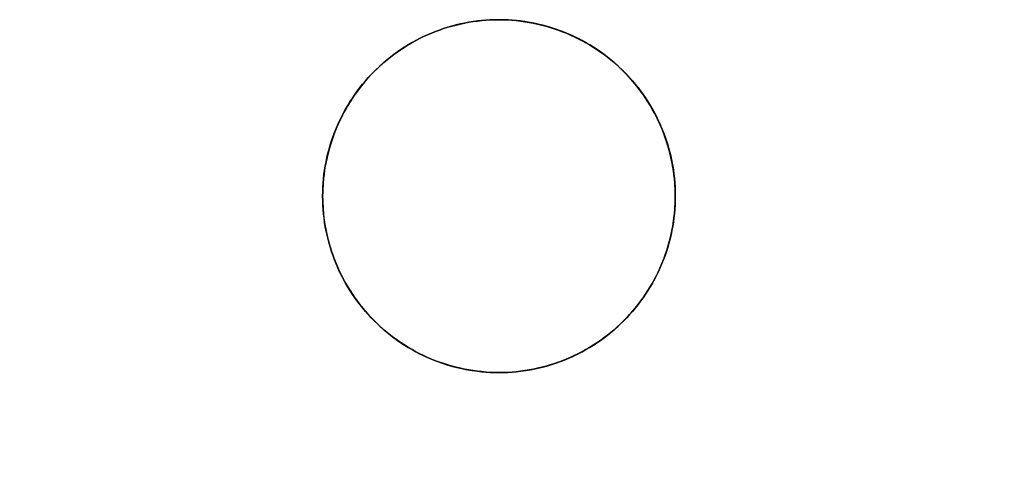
# Model space of a CAD drawing. Header units: millimetres. Extents: x -88 to 88, y -12 to 103.
# Tile 112 of 256: x -62.04 to -57.85, y 28.53 to 30.45. Entities that reach past the tile are written whole.
import ezdxf

# ---------------------------------------------------------------- set-up
doc = ezdxf.new("R2010")
doc.units = ezdxf.units.MM
doc.layers.add('TOP', color=7, linetype='Continuous', true_color=0xc80000)

msp = doc.modelspace()

# ---------------------------------------------------------------- linework, layer by layer
at = {"layer": 'TOP', "color": 254, "true_color": 0xcad1ee}
for points in [[(-59.25, 29.7), (-59.2504, 29.7259), (-59.2518, 29.7517), (-59.254, 29.7775), (-59.2571, 29.8032), (-59.2611, 29.8288), (-59.266, 29.8542), (-59.2718, 29.8795), (-59.2784, 29.9045), (-59.2859, 29.9293), (-59.2943, 29.9538), (-59.3034, 29.978), (-59.3134, 30.0019), (-59.3243, 30.0254), (-59.3359, 30.0485), (-59.3483, 30.0713), (-59.3615, 30.0935), (-59.3755, 30.1153), (-59.3902, 30.1366), (-59.4056, 30.1574), (-59.4218, 30.1777), (-59.4386, 30.1973), (-59.4561, 30.2164), (-59.4743, 30.2349), (-59.493, 30.2527), (-59.5124, 30.2699), (-59.5324, 30.2864), (-59.5529, 30.3022), (-59.574, 30.3172), (-59.5955, 30.3316), (-59.6176, 30.3452), (-59.64, 30.358), (-59.663, 30.37), (-59.6863, 30.3812), (-59.71, 30.3917), (-59.734, 30.4013), (-59.7584, 30.41), (-59.7831, 30.4179), (-59.808, 30.425), (-59.8331, 30.4312), (-59.8584, 30.4365), (-59.884, 30.441), (-59.9096, 30.4445), (-59.9353, 30.4472), (-59.9612, 30.449), (-59.9871, 30.4499), (-60.0129, 30.4499), (-60.0388, 30.449), (-60.0647, 30.4472), (-60.0904, 30.4445), (-60.116, 30.441), (-60.1416, 30.4365), (-60.1669, 30.4312), (-60.192, 30.425), (-60.2169, 30.4179), (-60.2416, 30.41), (-60.266, 30.4013), (-60.29, 30.3917), (-60.3137, 30.3812), (-60.337, 30.37), (-60.36, 30.358), (-60.3824, 30.3452), (-60.4045, 30.3316), (-60.426, 30.3172), (-60.4471, 30.3022), (-60.4676, 30.2864), (-60.4876, 30.2699), (-60.507, 30.2527), (-60.5257, 30.2349), (-60.5439, 30.2164), (-60.5614, 30.1973), (-60.5782, 30.1777), (-60.5944, 30.1574), (-60.6098, 30.1366), (-60.6245, 30.1153), (-60.6385, 30.0935), (-60.6517, 30.0713), (-60.6641, 30.0485), (-60.6757, 30.0254), (-60.6866, 30.0019), (-60.6966, 29.978), (-60.7057, 29.9538), (-60.7141, 29.9293), (-60.7216, 29.9045), (-60.7282, 29.8795), (-60.734, 29.8542), (-60.7389, 29.8288), (-60.7429, 29.8032), (-60.746, 29.7775), (-60.7482, 29.7517), (-60.7496, 29.7259), (-60.75, 29.7)], [(-60.75, 29.7), (-60.7496, 29.6741), (-60.7482, 29.6483), (-60.746, 29.6225), (-60.7429, 29.5968), (-60.7389, 29.5712), (-60.734, 29.5458), (-60.7282, 29.5205), (-60.7216, 29.4955), (-60.7141, 29.4707), (-60.7057, 29.4462), (-60.6966, 29.422), (-60.6866, 29.3981), (-60.6757, 29.3746), (-60.6641, 29.3515), (-60.6517, 29.3287), (-60.6385, 29.3065), (-60.6245, 29.2847), (-60.6098, 29.2634), (-60.5944, 29.2426), (-60.5782, 29.2223), (-60.5614, 29.2027), (-60.5439, 29.1836), (-60.5257, 29.1651), (-60.507, 29.1473), (-60.4876, 29.1301), (-60.4676, 29.1136), (-60.4471, 29.0978), (-60.426, 29.0828), (-60.4045, 29.0684), (-60.3824, 29.0548), (-60.36, 29.042), (-60.337, 29.03), (-60.3137, 29.0188), (-60.29, 29.0083), (-60.266, 28.9987), (-60.2416, 28.99), (-60.2169, 28.9821), (-60.192, 28.975), (-60.1669, 28.9688), (-60.1416, 28.9635), (-60.116, 28.959), (-60.0904, 28.9555), (-60.0647, 28.9528), (-60.0388, 28.951), (-60.0129, 28.9501), (-59.9871, 28.9501), (-59.9612, 28.951), (-59.9353, 28.9528), (-59.9096, 28.9555), (-59.884, 28.959), (-59.8584, 28.9635), (-59.8331, 28.9688), (-59.808, 28.975), (-59.7831, 28.9821), (-59.7584, 28.99), (-59.734, 28.9987), (-59.71, 29.0083), (-59.6863, 29.0188), (-59.663, 29.03), (-59.64, 29.042), (-59.6176, 29.0548), (-59.5955, 29.0684), (-59.574, 29.0828), (-59.5529, 29.0978), (-59.5324, 29.1136), (-59.5124, 29.1301), (-59.493, 29.1473), (-59.4743, 29.1651), (-59.4561, 29.1836), (-59.4386, 29.2027), (-59.4218, 29.2223), (-59.4056, 29.2426), (-59.3902, 29.2634), (-59.3755, 29.2847), (-59.3615, 29.3065), (-59.3483, 29.3287), (-59.3359, 29.3515), (-59.3243, 29.3746), (-59.3134, 29.3981), (-59.3034, 29.422), (-59.2943, 29.4462), (-59.2859, 29.4707), (-59.2784, 29.4955), (-59.2718, 29.5205), (-59.266, 29.5458), (-59.2611, 29.5712), (-59.2571, 29.5968), (-59.254, 29.6225), (-59.2518, 29.6483), (-59.2504, 29.6741), (-59.25, 29.7)]]:
    msp.add_lwpolyline(points, dxfattribs=at)
at = {"layer": 'TOP', "color": 254, "true_color": 0xcad1ee, "extrusion": (1, 0, 0)}
for points in [[(30.45, 13.3781), (28.95, 13.3248)], [(30.45, 13.3781), (30.45, 13.6785)], [(28.95, 13.3248), (28.95, 13.6252)]]:
    msp.add_lwpolyline(points, dxfattribs=at)
at = {"layer": 'TOP', "color": 254, "true_color": 0xcad1ee, "extrusion": (1, -7.16352e-16, 2.51026e-08)}
msp.add_lwpolyline([(29.7, 13.6285), (29.7, 13.3282)], dxfattribs=at)
at = {"layer": 'TOP', "color": 254, "true_color": 0xcad1ee, "extrusion": (-7.29735e-07, 1, -2.25285e-08)}
msp.add_lwpolyline([(60.75, 13.3281), (59.25, 13.3744)], dxfattribs=at)
at = {"layer": 'TOP', "color": 254, "true_color": 0xcad1ee, "extrusion": (1, -8.19674e-16, 2.65189e-08)}
msp.add_lwpolyline([(29.7, 13.3745), (29.7, 13.6748)], dxfattribs=at)
at = {"layer": 'TOP', "color": 254, "true_color": 0xcad1ee, "extrusion": (-1.92729e-06, 1, -5.11521e-08)}
msp.add_lwpolyline([(84.4726, 9.7249), (18.55, 11.4746)], dxfattribs=at)
at = {"layer": 'TOP', "color": 254, "true_color": 0xcad1ee, "extrusion": (-1.26386e-13, 1, -1.81351e-05)}
msp.add_lwpolyline([(85.9904, 12.6349), (51.597, 13.8519), (17.2177, 14.4606)], dxfattribs=at)
at = {"layer": 'TOP', "color": 254, "true_color": 0xcad1ee}
for points in [[(-59.25, 29.7, 13.3745), (-59.2502, 29.719, 13.3752), (-59.251, 29.7378, 13.3758), (-59.2521, 29.7566, 13.3764), (-59.2538, 29.7752, 13.3771), (-59.2559, 29.7937, 13.3777), (-59.2584, 29.8121, 13.3782), (-59.2614, 29.8304, 13.3788), (-59.2648, 29.8484, 13.3793), (-59.2687, 29.8664, 13.3798), (-59.273, 29.8842, 13.3803), (-59.2777, 29.9018, 13.3808), (-59.2827, 29.9192, 13.3813), (-59.2883, 29.9365, 13.3817), (-59.2941, 29.9535, 13.3822), (-59.3004, 29.9704, 13.3826), (-59.3071, 29.987, 13.383), (-59.3145, 30.0042, 13.3833), (-59.3222, 30.0211, 13.3837), (-59.3304, 30.0378, 13.384), (-59.3389, 30.0542, 13.3844), (-59.3478, 30.0704, 13.3847), (-59.3571, 30.0863, 13.385), (-59.3668, 30.102, 13.3852), (-59.3768, 30.1174, 13.3855), (-59.3872, 30.1325, 13.3857), (-59.398, 30.1473, 13.3859), (-59.4091, 30.1619, 13.3861), (-59.4206, 30.1762, 13.3862), (-59.4323, 30.1902, 13.3864), (-59.4445, 30.2039, 13.3865), (-59.4569, 30.2173, 13.3866), (-59.4697, 30.2303, 13.3866), (-59.4827, 30.2431, 13.3867), (-59.4961, 30.2555, 13.3867), (-59.5098, 30.2676, 13.3867), (-59.5238, 30.2794, 13.3867), (-59.5381, 30.2909, 13.3867), (-59.5527, 30.302, 13.3866), (-59.5675, 30.3127, 13.3866), (-59.5826, 30.3231, 13.3865), (-59.598, 30.3332, 13.3864), (-59.6137, 30.3429, 13.3862), (-59.6296, 30.3522, 13.3861), (-59.6458, 30.3611, 13.3859), (-59.6622, 30.3696, 13.3857), (-59.6789, 30.3778, 13.3855), (-59.6958, 30.3855, 13.3852), (-59.7129, 30.3929, 13.3849), (-59.7296, 30.3996, 13.3847), (-59.7465, 30.4058, 13.3844), (-59.7635, 30.4118, 13.3841), (-59.7808, 30.4173, 13.3837), (-59.7983, 30.4224, 13.3834), (-59.8159, 30.4271, 13.383), (-59.8337, 30.4313, 13.3826), (-59.8516, 30.4352, 13.3822), (-59.8697, 30.4386, 13.3818), (-59.888, 30.4416, 13.3813), (-59.9064, 30.4441, 13.3808), (-59.9249, 30.4462, 13.3803), (-59.9436, 30.4479, 13.3798), (-59.9623, 30.4491, 13.3793), (-59.9812, 30.4498, 13.3787), (-60.0002, 30.45, 13.3781), (-60.0186, 30.4498, 13.3776), (-60.037, 30.4491, 13.377), (-60.0554, 30.4479, 13.3764), (-60.0737, 30.4463, 13.3757), (-60.092, 30.4443, 13.3751), (-60.1102, 30.4418, 13.3744), (-60.1284, 30.4389, 13.3738), (-60.1465, 30.4355, 13.3731), (-60.1645, 30.4317, 13.3724), (-60.1824, 30.4274, 13.3717), (-60.2002, 30.4227, 13.371), (-60.2179, 30.4176, 13.3702), (-60.2355, 30.4121, 13.3695), (-60.2529, 30.4061, 13.3687), (-60.2701, 30.3997, 13.368), (-60.2872, 30.3928, 13.3672), (-60.3041, 30.3856, 13.3664), (-60.3208, 30.3779, 13.3656), (-60.3374, 30.3698, 13.3648), (-60.3537, 30.3613, 13.364), (-60.3698, 30.3524, 13.3632), (-60.3857, 30.3432, 13.3624), (-60.4014, 30.3335, 13.3616), (-60.4168, 30.3235, 13.3607), (-60.432, 30.3131, 13.3599), (-60.4469, 30.3023, 13.359), (-60.4615, 30.2911, 13.3582), (-60.4759, 30.2796, 13.3573), (-60.49, 30.2678, 13.3565), (-60.5038, 30.2556, 13.3556), (-60.5173, 30.2431, 13.3548), (-60.5304, 30.2302, 13.3539), (-60.5433, 30.2171, 13.353), (-60.5558, 30.2036, 13.3521), (-60.568, 30.1898, 13.3513), (-60.5798, 30.1757, 13.3504), (-60.5913, 30.1613, 13.3495), (-60.6024, 30.1467, 13.3487), (-60.6132, 30.1318, 13.3478), (-60.6236, 30.1166, 13.3469), (-60.6336, 30.1012, 13.3461), (-60.6433, 30.0855, 13.3452), (-60.6526, 30.0696, 13.3444), (-60.6614, 30.0535, 13.3435), (-60.6699, 30.0371, 13.3427), (-60.678, 30.0206, 13.3418), (-60.6857, 30.0039, 13.341), (-60.6929, 29.987, 13.3402), (-60.6998, 29.9699, 13.3394), (-60.7062, 29.9526, 13.3386), (-60.7121, 29.9352, 13.3377), (-60.7177, 29.9177, 13.3369), (-60.7228, 29.9, 13.3362), (-60.7275, 29.8822, 13.3354), (-60.7317, 29.8643, 13.3346), (-60.7355, 29.8463, 13.3339), (-60.7389, 29.8282, 13.3331), (-60.7418, 29.81, 13.3324), (-60.7443, 29.7918, 13.3316), (-60.7464, 29.7735, 13.3309), (-60.748, 29.7552, 13.3302), (-60.7491, 29.7368, 13.3295), (-60.7498, 29.7184, 13.3289), (-60.75, 29.7, 13.3282)], [(-60.75, 29.7, 13.6285), (-60.7498, 29.7184, 13.6292), (-60.7491, 29.7368, 13.6299), (-60.748, 29.7552, 13.6306), (-60.7464, 29.7735, 13.6313), (-60.7443, 29.7918, 13.632), (-60.7418, 29.81, 13.6327), (-60.7389, 29.8282, 13.6334), (-60.7355, 29.8463, 13.6342), (-60.7317, 29.8643, 13.6349), (-60.7275, 29.8822, 13.6357), (-60.7228, 29.9, 13.6365), (-60.7177, 29.9177, 13.6373), (-60.7121, 29.9352, 13.6381), (-60.7062, 29.9526, 13.6389), (-60.6998, 29.9699, 13.6397), (-60.6929, 29.987, 13.6405), (-60.6857, 30.0039, 13.6413), (-60.678, 30.0206, 13.6422), (-60.6699, 30.0372, 13.643), (-60.6614, 30.0535, 13.6439), (-60.6526, 30.0696, 13.6447), (-60.6433, 30.0855, 13.6456), (-60.6336, 30.1012, 13.6464), (-60.6236, 30.1166, 13.6473), (-60.6132, 30.1318, 13.6481), (-60.6024, 30.1467, 13.649), (-60.5913, 30.1614, 13.6499), (-60.5798, 30.1757, 13.6507), (-60.5679, 30.1898, 13.6516), (-60.5558, 30.2036, 13.6525), (-60.5432, 30.2171, 13.6534), (-60.5304, 30.2303, 13.6542), (-60.5172, 30.2431, 13.6551), (-60.5037, 30.2556, 13.656), (-60.4899, 30.2678, 13.6568), (-60.4759, 30.2797, 13.6577), (-60.4615, 30.2912, 13.6585), (-60.4469, 30.3023, 13.6594), (-60.4319, 30.3131, 13.6602), (-60.4168, 30.3235, 13.6611), (-60.4014, 30.3335, 13.6619), (-60.3857, 30.3432, 13.6627), (-60.3698, 30.3525, 13.6635), (-60.3537, 30.3613, 13.6644), (-60.3374, 30.3698, 13.6652), (-60.3208, 30.3779, 13.666), (-60.3041, 30.3856, 13.6668), (-60.2872, 30.3928, 13.6675), (-60.2701, 30.3997, 13.6683), (-60.2529, 30.4061, 13.6691), (-60.2355, 30.4121, 13.6698), (-60.2179, 30.4176, 13.6706), (-60.2002, 30.4227, 13.6713), (-60.1824, 30.4274, 13.672), (-60.1645, 30.4317, 13.6727), (-60.1465, 30.4355, 13.6734), (-60.1284, 30.4389, 13.6741), (-60.1102, 30.4418, 13.6748), (-60.092, 30.4443, 13.6754), (-60.0737, 30.4463, 13.6761), (-60.0553, 30.4479, 13.6767), (-60.037, 30.4491, 13.6773), (-60.0186, 30.4498, 13.6779), (-60.0002, 30.45, 13.6785), (-59.9812, 30.4498, 13.679), (-59.9623, 30.4491, 13.6796), (-59.9436, 30.4479, 13.6801), (-59.9249, 30.4462, 13.6807), (-59.9064, 30.4441, 13.6811), (-59.8881, 30.4416, 13.6816), (-59.8698, 30.4386, 13.6821), (-59.8517, 30.4352, 13.6825), (-59.8338, 30.4314, 13.6829), (-59.816, 30.4271, 13.6833), (-59.7984, 30.4224, 13.6837), (-59.781, 30.4173, 13.6841), (-59.7637, 30.4118, 13.6844), (-59.7467, 30.4059, 13.6847), (-59.7298, 30.3996, 13.685), (-59.7131, 30.393, 13.6853), (-59.696, 30.3856, 13.6855), (-59.6791, 30.3779, 13.6858), (-59.6624, 30.3697, 13.686), (-59.646, 30.3612, 13.6862), (-59.6298, 30.3523, 13.6864), (-59.6139, 30.343, 13.6865), (-59.5982, 30.3333, 13.6867), (-59.5828, 30.3233, 13.6868), (-59.5677, 30.3129, 13.6869), (-59.5528, 30.3021, 13.687), (-59.5383, 30.291, 13.687), (-59.524, 30.2796, 13.6871), (-59.51, 30.2678, 13.6871), (-59.4963, 30.2557, 13.6871), (-59.4829, 30.2432, 13.687), (-59.4698, 30.2305, 13.687), (-59.457, 30.2174, 13.6869), (-59.4446, 30.204, 13.6868), (-59.4325, 30.1903, 13.6867), (-59.4207, 30.1763, 13.6865), (-59.4092, 30.1621, 13.6864), (-59.3981, 30.1475, 13.6862), (-59.3874, 30.1327, 13.686), (-59.377, 30.1175, 13.6858), (-59.3669, 30.1021, 13.6855), (-59.3572, 30.0865, 13.6853), (-59.3479, 30.0706, 13.685), (-59.339, 30.0544, 13.6847), (-59.3305, 30.038, 13.6844), (-59.3223, 30.0213, 13.684), (-59.3146, 30.0044, 13.6837), (-59.3072, 29.9873, 13.6833), (-59.3005, 29.9706, 13.6829), (-59.2942, 29.9537, 13.6825), (-59.2883, 29.9366, 13.6821), (-59.2828, 29.9194, 13.6816), (-59.2777, 29.9019, 13.6812), (-59.273, 29.8843, 13.6807), (-59.2687, 29.8665, 13.6802), (-59.2649, 29.8486, 13.6797), (-59.2614, 29.8305, 13.6791), (-59.2584, 29.8122, 13.6786), (-59.2559, 29.7938, 13.678), (-59.2538, 29.7753, 13.6774), (-59.2521, 29.7566, 13.6768), (-59.251, 29.7379, 13.6761), (-59.2502, 29.719, 13.6755), (-59.25, 29.7, 13.6748)], [(-59.25, 29.7, 13.3745), (-59.2502, 29.7184, 13.3752), (-59.2509, 29.7369, 13.3758), (-59.2521, 29.7552, 13.3764), (-59.2537, 29.7736, 13.377), (-59.2558, 29.7919, 13.3776), (-59.2583, 29.8101, 13.3782), (-59.2613, 29.8283, 13.3787), (-59.2648, 29.8463, 13.3793), (-59.2686, 29.8643, 13.3798), (-59.2729, 29.8822, 13.3803), (-59.2776, 29.8999, 13.3808), (-59.2828, 29.9176, 13.3812), (-59.2884, 29.9351, 13.3817), (-59.2944, 29.9525, 13.3821), (-59.3008, 29.9697, 13.3825), (-59.3076, 29.9868, 13.3829), (-59.3149, 30.0037, 13.3833), (-59.3225, 30.0204, 13.3837), (-59.3306, 30.0369, 13.384), (-59.339, 30.0533, 13.3843), (-59.3478, 30.0694, 13.3846), (-59.3571, 30.0853, 13.3849), (-59.3667, 30.101, 13.3852), (-59.3766, 30.1164, 13.3854), (-59.387, 30.1316, 13.3857), (-59.3977, 30.1466, 13.3859), (-59.4088, 30.1612, 13.386), (-59.4203, 30.1757, 13.3862), (-59.4321, 30.1898, 13.3863), (-59.4443, 30.2036, 13.3865), (-59.4568, 30.2171, 13.3866), (-59.4697, 30.2303, 13.3866), (-59.4829, 30.2432, 13.3867), (-59.4964, 30.2557, 13.3867), (-59.5102, 30.2679, 13.3867), (-59.5243, 30.2797, 13.3867), (-59.5387, 30.2912, 13.3867), (-59.5534, 30.3023, 13.3866), (-59.5684, 30.313, 13.3866), (-59.5836, 30.3233, 13.3865), (-59.599, 30.3333, 13.3863), (-59.6147, 30.3429, 13.3862), (-59.6306, 30.3521, 13.386), (-59.6467, 30.361, 13.3859), (-59.6631, 30.3694, 13.3856), (-59.6796, 30.3775, 13.3854), (-59.6963, 30.3851, 13.3852), (-59.7132, 30.3923, 13.3849), (-59.7303, 30.3992, 13.3846), (-59.7476, 30.4056, 13.3843), (-59.7649, 30.4116, 13.384), (-59.7825, 30.4172, 13.3837), (-59.8001, 30.4223, 13.3833), (-59.8179, 30.4271, 13.3829), (-59.8358, 30.4314, 13.3825), (-59.8537, 30.4352, 13.3821), (-59.8718, 30.4387, 13.3817), (-59.89, 30.4417, 13.3812), (-59.9082, 30.4442, 13.3808), (-59.9265, 30.4463, 13.3803), (-59.9448, 30.4479, 13.3798), (-59.9632, 30.4491, 13.3792), (-59.9816, 30.4498, 13.3787), (-60.0001, 30.45, 13.3781), (-60.0185, 30.4498, 13.3776), (-60.0369, 30.4491, 13.377), (-60.0553, 30.448, 13.3764), (-60.0736, 30.4464, 13.3757), (-60.0919, 30.4443, 13.3751), (-60.1101, 30.4419, 13.3744), (-60.1283, 30.439, 13.3738), (-60.1463, 30.4356, 13.3731), (-60.1643, 30.4318, 13.3724), (-60.1822, 30.4275, 13.3717), (-60.2, 30.4229, 13.371), (-60.2176, 30.4177, 13.3703), (-60.2352, 30.4122, 13.3695), (-60.2526, 30.4062, 13.3688), (-60.2699, 30.3998, 13.368), (-60.287, 30.3929, 13.3672), (-60.3039, 30.3857, 13.3665), (-60.3206, 30.378, 13.3657), (-60.3371, 30.3699, 13.3649), (-60.3534, 30.3615, 13.3641), (-60.3696, 30.3526, 13.3632), (-60.3855, 30.3433, 13.3624), (-60.4011, 30.3336, 13.3616), (-60.4166, 30.3236, 13.3607), (-60.4318, 30.3132, 13.3599), (-60.4467, 30.3024, 13.3591), (-60.4614, 30.2913, 13.3582), (-60.4757, 30.2798, 13.3573), (-60.4898, 30.2679, 13.3565), (-60.5036, 30.2557, 13.3556), (-60.5171, 30.2432, 13.3548), (-60.5303, 30.2304, 13.3539), (-60.5431, 30.2173, 13.353), (-60.5556, 30.2038, 13.3522), (-60.5677, 30.19, 13.3513), (-60.5795, 30.1759, 13.3504), (-60.5909, 30.1615, 13.3496), (-60.602, 30.1468, 13.3487), (-60.6127, 30.1319, 13.3478), (-60.623, 30.1166, 13.347), (-60.633, 30.1012, 13.3461), (-60.6426, 30.0855, 13.3452), (-60.6518, 30.0695, 13.3444), (-60.6607, 30.0534, 13.3435), (-60.6691, 30.037, 13.3427), (-60.6772, 30.0204, 13.3419), (-60.6848, 30.0037, 13.341), (-60.6921, 29.9867, 13.3402), (-60.6989, 29.9696, 13.3394), (-60.7054, 29.9523, 13.3386), (-60.7114, 29.9349, 13.3377), (-60.717, 29.9174, 13.337), (-60.7222, 29.8997, 13.3362), (-60.7269, 29.8819, 13.3354), (-60.7313, 29.864, 13.3346), (-60.7351, 29.846, 13.3338), (-60.7386, 29.828, 13.3331), (-60.7416, 29.8098, 13.3324), (-60.7441, 29.7916, 13.3316), (-60.7462, 29.7733, 13.3309), (-60.7479, 29.755, 13.3302), (-60.7491, 29.7367, 13.3295), (-60.7498, 29.7184, 13.3289), (-60.75, 29.7, 13.3282)], [(-60.75, 29.7, 13.6285), (-60.7498, 29.7184, 13.6292), (-60.7491, 29.7368, 13.6299), (-60.748, 29.7551, 13.6306), (-60.7464, 29.7735, 13.6313), (-60.7443, 29.7918, 13.632), (-60.7418, 29.81, 13.6327), (-60.7389, 29.8282, 13.6334), (-60.7356, 29.8462, 13.6342), (-60.7317, 29.8642, 13.6349), (-60.7275, 29.8821, 13.6357), (-60.7228, 29.8999, 13.6365), (-60.7177, 29.9176, 13.6373), (-60.7122, 29.9352, 13.6381), (-60.7062, 29.9526, 13.6389), (-60.6998, 29.9698, 13.6397), (-60.693, 29.9869, 13.6405), (-60.6857, 30.0039, 13.6413), (-60.678, 30.0207, 13.6422), (-60.6699, 30.0372, 13.643), (-60.6614, 30.0536, 13.6439), (-60.6526, 30.0697, 13.6447), (-60.6433, 30.0856, 13.6456), (-60.6337, 30.1012, 13.6464), (-60.6237, 30.1166, 13.6473), (-60.6133, 30.1317, 13.6481), (-60.6025, 30.1466, 13.649), (-60.5914, 30.1613, 13.6499), (-60.5799, 30.1756, 13.6507), (-60.5681, 30.1897, 13.6516), (-60.5559, 30.2035, 13.6525), (-60.5433, 30.217, 13.6534), (-60.5304, 30.2303, 13.6542), (-60.5172, 30.2432, 13.6551), (-60.5036, 30.2557, 13.656), (-60.4898, 30.2679, 13.6568), (-60.4758, 30.2798, 13.6577), (-60.4614, 30.2913, 13.6585), (-60.4468, 30.3024, 13.6594), (-60.4319, 30.3132, 13.6602), (-60.4167, 30.3236, 13.6611), (-60.4013, 30.3336, 13.6619), (-60.3857, 30.3432, 13.6627), (-60.3698, 30.3525, 13.6636), (-60.3537, 30.3614, 13.6644), (-60.3374, 30.3698, 13.6652), (-60.3208, 30.3779, 13.666), (-60.304, 30.3856, 13.6668), (-60.287, 30.3929, 13.6676), (-60.27, 30.3997, 13.6683), (-60.2527, 30.4061, 13.6691), (-60.2353, 30.4121, 13.6698), (-60.2178, 30.4176, 13.6706), (-60.2001, 30.4228, 13.6713), (-60.1823, 30.4275, 13.672), (-60.1644, 30.4317, 13.6727), (-60.1464, 30.4355, 13.6734), (-60.1283, 30.4389, 13.6741), (-60.1101, 30.4418, 13.6748), (-60.0919, 30.4443, 13.6754), (-60.0736, 30.4463, 13.6761), (-60.0553, 30.4479, 13.6767), (-60.0369, 30.4491, 13.6773), (-60.0185, 30.4498, 13.6779), (-60.0002, 30.45, 13.6785), (-59.9818, 30.4498, 13.679), (-59.9634, 30.4491, 13.6796), (-59.9451, 30.4479, 13.6801), (-59.9268, 30.4463, 13.6806), (-59.9085, 30.4442, 13.6811), (-59.8903, 30.4416, 13.6816), (-59.8722, 30.4386, 13.682), (-59.8541, 30.4352, 13.6824), (-59.8361, 30.4313, 13.6829), (-59.8182, 30.427, 13.6833), (-59.8004, 30.4222, 13.6836), (-59.7827, 30.417, 13.684), (-59.7651, 30.4114, 13.6843), (-59.7477, 30.4054, 13.6847), (-59.7305, 30.3989, 13.685), (-59.7133, 30.3921, 13.6852), (-59.6964, 30.3848, 13.6855), (-59.6796, 30.3772, 13.6857), (-59.6631, 30.3691, 13.686), (-59.6467, 30.3607, 13.6862), (-59.6305, 30.3518, 13.6864), (-59.6146, 30.3426, 13.6865), (-59.5988, 30.333, 13.6867), (-59.5834, 30.323, 13.6868), (-59.5682, 30.3127, 13.6869), (-59.5532, 30.302, 13.687), (-59.5385, 30.2909, 13.687), (-59.5241, 30.2795, 13.687), (-59.51, 30.2677, 13.6871), (-59.4962, 30.2556, 13.687), (-59.4827, 30.2431, 13.687), (-59.4696, 30.2303, 13.687), (-59.4568, 30.2171, 13.6869), (-59.4442, 30.2036, 13.6868), (-59.4321, 30.1898, 13.6867), (-59.4202, 30.1757, 13.6865), (-59.4087, 30.1613, 13.6864), (-59.3976, 30.1467, 13.6862), (-59.3868, 30.1318, 13.686), (-59.3764, 30.1166, 13.6858), (-59.3664, 30.1011, 13.6855), (-59.3567, 30.0855, 13.6853), (-59.3474, 30.0696, 13.685), (-59.3385, 30.0534, 13.6847), (-59.3301, 30.0371, 13.6844), (-59.322, 30.0206, 13.684), (-59.3143, 30.0039, 13.6837), (-59.3071, 29.987, 13.6833), (-59.3002, 29.9698, 13.6829), (-59.2938, 29.9525, 13.6825), (-59.2878, 29.9351, 13.682), (-59.2822, 29.9175, 13.6816), (-59.2771, 29.8999, 13.6811), (-59.2724, 29.8821, 13.6806), (-59.2682, 29.8643, 13.6801), (-59.2644, 29.8463, 13.6796), (-59.261, 29.8282, 13.6791), (-59.2581, 29.8101, 13.6785), (-59.2556, 29.7919, 13.6779), (-59.2536, 29.7736, 13.6773), (-59.252, 29.7553, 13.6767), (-59.2509, 29.7369, 13.6761), (-59.2502, 29.7185, 13.6755), (-59.25, 29.7, 13.6748)], [(-60.75, 29.7, 13.3282), (-60.7498, 29.6816, 13.3275), (-60.7491, 29.6632, 13.3269), (-60.748, 29.6448, 13.3263), (-60.7464, 29.6265, 13.3257), (-60.7443, 29.6082, 13.3251), (-60.7418, 29.59, 13.3246), (-60.7389, 29.5718, 13.324), (-60.7355, 29.5537, 13.3235), (-60.7317, 29.5357, 13.3229), (-60.7275, 29.5178, 13.3224), (-60.7228, 29.5, 13.322), (-60.7177, 29.4823, 13.3215), (-60.7121, 29.4647, 13.321), (-60.7061, 29.4473, 13.3206), (-60.6997, 29.4301, 13.3202), (-60.6929, 29.413, 13.3198), (-60.6856, 29.3961, 13.3194), (-60.678, 29.3793, 13.3191), (-60.6699, 29.3628, 13.3187), (-60.6614, 29.3464, 13.3184), (-60.6525, 29.3303, 13.3181), (-60.6432, 29.3144, 13.3179), (-60.6336, 29.2987, 13.3176), (-60.6235, 29.2833, 13.3174), (-60.6131, 29.2681, 13.3171), (-60.6023, 29.2532, 13.3169), (-60.5912, 29.2385, 13.3168), (-60.5797, 29.2242, 13.3166), (-60.5678, 29.2101, 13.3165), (-60.5557, 29.1963, 13.3164), (-60.5431, 29.1828, 13.3163), (-60.5303, 29.1696, 13.3162), (-60.5171, 29.1567, 13.3162), (-60.5036, 29.1442, 13.3161), (-60.4898, 29.132, 13.3161), (-60.4757, 29.1202, 13.3162), (-60.4613, 29.1087, 13.3162), (-60.4466, 29.0975, 13.3163), (-60.4317, 29.0868, 13.3163), (-60.4165, 29.0764, 13.3164), (-60.4011, 29.0663, 13.3166), (-60.3854, 29.0567, 13.3167), (-60.3695, 29.0474, 13.3169), (-60.3534, 29.0385, 13.3171), (-60.337, 29.03, 13.3173), (-60.3205, 29.0219, 13.3175), (-60.3038, 29.0143, 13.3178), (-60.2868, 29.007, 13.318), (-60.2697, 29.0002, 13.3183), (-60.2525, 28.9938, 13.3186), (-60.2351, 28.9878, 13.3189), (-60.2175, 28.9823, 13.3193), (-60.1998, 28.9771, 13.3197), (-60.182, 28.9725, 13.32), (-60.1641, 28.9682, 13.3204), (-60.1461, 28.9644, 13.3209), (-60.128, 28.961, 13.3213), (-60.1098, 28.9581, 13.3218), (-60.0916, 28.9556, 13.3222), (-60.0733, 28.9536, 13.3227), (-60.055, 28.952, 13.3232), (-60.0366, 28.9509, 13.3238), (-60.0182, 28.9502, 13.3243), (-59.9998, 28.95, 13.3249), (-59.9814, 28.9502, 13.3254), (-59.963, 28.9509, 13.326), (-59.9446, 28.9521, 13.3266), (-59.9263, 28.9537, 13.3273), (-59.908, 28.9557, 13.3279), (-59.8897, 28.9582, 13.3285), (-59.8716, 28.9611, 13.3292), (-59.8535, 28.9645, 13.3299), (-59.8355, 28.9683, 13.3306), (-59.8176, 28.9726, 13.3313), (-59.7998, 28.9773, 13.332), (-59.7821, 28.9824, 13.3327), (-59.7645, 28.9879, 13.3335), (-59.7471, 28.9939, 13.3342), (-59.7299, 29.0003, 13.335), (-59.7128, 29.0072, 13.3357), (-59.6959, 29.0144, 13.3365), (-59.6792, 29.0221, 13.3373), (-59.6626, 29.0302, 13.3381), (-59.6463, 29.0387, 13.3389), (-59.6302, 29.0476, 13.3397), (-59.6143, 29.0568, 13.3405), (-59.5986, 29.0665, 13.3413), (-59.5832, 29.0765, 13.3422), (-59.568, 29.0869, 13.343), (-59.5531, 29.0977, 13.3438), (-59.5385, 29.1089, 13.3447), (-59.5241, 29.1203, 13.3455), (-59.51, 29.1322, 13.3464), (-59.4963, 29.1444, 13.3472), (-59.4828, 29.1569, 13.3481), (-59.4696, 29.1697, 13.349), (-59.4568, 29.1829, 13.3498), (-59.4442, 29.1964, 13.3507), (-59.432, 29.2102, 13.3515), (-59.4202, 29.2243, 13.3524), (-59.4087, 29.2387, 13.3533), (-59.3976, 29.2533, 13.3541), (-59.3868, 29.2682, 13.355), (-59.3764, 29.2834, 13.3558), (-59.3664, 29.2988, 13.3567), (-59.3567, 29.3145, 13.3575), (-59.3474, 29.3304, 13.3584), (-59.3386, 29.3465, 13.3592), (-59.3301, 29.3628, 13.3601), (-59.322, 29.3794, 13.3609), (-59.3143, 29.3961, 13.3617), (-59.3071, 29.413, 13.3626), (-59.3002, 29.4301, 13.3634), (-59.2938, 29.4474, 13.3642), (-59.2879, 29.4648, 13.365), (-59.2823, 29.4823, 13.3658), (-59.2772, 29.5, 13.3666), (-59.2725, 29.5178, 13.3673), (-59.2683, 29.5357, 13.3681), (-59.2645, 29.5537, 13.3689), (-59.2611, 29.5718, 13.3696), (-59.2582, 29.59, 13.3703), (-59.2557, 29.6082, 13.3711), (-59.2536, 29.6265, 13.3718), (-59.252, 29.6448, 13.3725), (-59.2509, 29.6632, 13.3732), (-59.2502, 29.6816, 13.3738), (-59.25, 29.7, 13.3745)], [(-59.25, 29.7, 13.6748), (-59.2502, 29.6816, 13.6742), (-59.2509, 29.6632, 13.6735), (-59.252, 29.6448, 13.6728), (-59.2536, 29.6265, 13.6721), (-59.2557, 29.6082, 13.6714), (-59.2582, 29.59, 13.6707), (-59.2611, 29.5718, 13.6699), (-59.2645, 29.5537, 13.6692), (-59.2683, 29.5357, 13.6684), (-59.2725, 29.5178, 13.6677), (-59.2772, 29.5, 13.6669), (-59.2823, 29.4823, 13.6661), (-59.2879, 29.4648, 13.6653), (-59.2938, 29.4474, 13.6645), (-59.3002, 29.4301, 13.6637), (-59.3071, 29.413, 13.6629), (-59.3143, 29.3961, 13.6621), (-59.322, 29.3794, 13.6612), (-59.3301, 29.3629, 13.6604), (-59.3386, 29.3465, 13.6596), (-59.3474, 29.3304, 13.6587), (-59.3567, 29.3145, 13.6579), (-59.3664, 29.2988, 13.657), (-59.3764, 29.2834, 13.6562), (-59.3868, 29.2682, 13.6553), (-59.3976, 29.2533, 13.6545), (-59.4087, 29.2387, 13.6536), (-59.4202, 29.2243, 13.6527), (-59.432, 29.2102, 13.6519), (-59.4442, 29.1964, 13.651), (-59.4567, 29.1829, 13.6501), (-59.4696, 29.1698, 13.6493), (-59.4827, 29.1569, 13.6484), (-59.4962, 29.1444, 13.6476), (-59.51, 29.1322, 13.6467), (-59.5241, 29.1204, 13.6459), (-59.5385, 29.1089, 13.645), (-59.5531, 29.0977, 13.6442), (-59.568, 29.0869, 13.6433), (-59.5832, 29.0765, 13.6425), (-59.5986, 29.0665, 13.6417), (-59.6143, 29.0568, 13.6409), (-59.6302, 29.0476, 13.64), (-59.6463, 29.0387, 13.6392), (-59.6626, 29.0302, 13.6384), (-59.6792, 29.0221, 13.6376), (-59.6959, 29.0144, 13.6368), (-59.7128, 29.0072, 13.6361), (-59.7299, 29.0003, 13.6353), (-59.7471, 28.9939, 13.6345), (-59.7645, 28.9879, 13.6338), (-59.7821, 28.9824, 13.6331), (-59.7998, 28.9773, 13.6323), (-59.8176, 28.9726, 13.6316), (-59.8355, 28.9683, 13.6309), (-59.8535, 28.9645, 13.6302), (-59.8716, 28.9611, 13.6295), (-59.8897, 28.9582, 13.6289), (-59.908, 28.9557, 13.6282), (-59.9263, 28.9537, 13.6276), (-59.9446, 28.9521, 13.627), (-59.963, 28.9509, 13.6264), (-59.9814, 28.9502, 13.6258), (-59.9998, 28.95, 13.6252), (-60.0187, 28.9502, 13.6246), (-60.0376, 28.9509, 13.6241), (-60.0564, 28.9521, 13.6235), (-60.075, 28.9538, 13.623), (-60.0935, 28.9558, 13.6225), (-60.1119, 28.9584, 13.622), (-60.1301, 28.9614, 13.6216), (-60.1482, 28.9648, 13.6211), (-60.1662, 28.9686, 13.6207), (-60.184, 28.9729, 13.6203), (-60.2016, 28.9776, 13.6199), (-60.219, 28.9827, 13.6196), (-60.2363, 28.9882, 13.6192), (-60.2533, 28.9941, 13.6189), (-60.2702, 29.0004, 13.6186), (-60.2869, 29.007, 13.6183), (-60.304, 29.0144, 13.6181), (-60.3209, 29.0221, 13.6178), (-60.3376, 29.0303, 13.6176), (-60.354, 29.0388, 13.6174), (-60.3702, 29.0477, 13.6172), (-60.3861, 29.057, 13.617), (-60.4018, 29.0667, 13.6169), (-60.4172, 29.0767, 13.6168), (-60.4323, 29.0871, 13.6167), (-60.4472, 29.0979, 13.6166), (-60.4617, 29.109, 13.6165), (-60.476, 29.1204, 13.6165), (-60.49, 29.1322, 13.6165), (-60.5037, 29.1443, 13.6165), (-60.5171, 29.1568, 13.6165), (-60.5302, 29.1695, 13.6165), (-60.543, 29.1826, 13.6166), (-60.5554, 29.196, 13.6167), (-60.5675, 29.2097, 13.6168), (-60.5793, 29.2237, 13.6169), (-60.5908, 29.2379, 13.6171), (-60.6019, 29.2525, 13.6173), (-60.6126, 29.2673, 13.6175), (-60.623, 29.2825, 13.6177), (-60.6331, 29.2979, 13.6179), (-60.6428, 29.3135, 13.6182), (-60.6521, 29.3294, 13.6184), (-60.661, 29.3456, 13.6187), (-60.6695, 29.362, 13.619), (-60.6777, 29.3787, 13.6194), (-60.6854, 29.3956, 13.6197), (-60.6928, 29.4127, 13.6201), (-60.6995, 29.4294, 13.6205), (-60.7058, 29.4463, 13.6209), (-60.7117, 29.4634, 13.6213), (-60.7172, 29.4806, 13.6218), (-60.7223, 29.4981, 13.6222), (-60.727, 29.5157, 13.6227), (-60.7313, 29.5335, 13.6232), (-60.7351, 29.5514, 13.6237), (-60.7386, 29.5695, 13.6243), (-60.7416, 29.5878, 13.6248), (-60.7441, 29.6062, 13.6254), (-60.7462, 29.6247, 13.626), (-60.7479, 29.6434, 13.6266), (-60.749, 29.6621, 13.6272), (-60.7498, 29.681, 13.6279), (-60.75, 29.7, 13.6285)], [(-60.75, 29.7, 13.3282), (-60.7498, 29.6816, 13.3275), (-60.7491, 29.6632, 13.3269), (-60.748, 29.6448, 13.3263), (-60.7464, 29.6265, 13.3257), (-60.7443, 29.6082, 13.3251), (-60.7418, 29.59, 13.3245), (-60.7389, 29.5718, 13.324), (-60.7355, 29.5537, 13.3234), (-60.7317, 29.5357, 13.3229), (-60.7275, 29.5178, 13.3224), (-60.7228, 29.5, 13.3219), (-60.7177, 29.4823, 13.3215), (-60.7121, 29.4647, 13.321), (-60.7061, 29.4473, 13.3206), (-60.6997, 29.4301, 13.3202), (-60.6929, 29.413, 13.3198), (-60.6856, 29.396, 13.3194), (-60.678, 29.3792, 13.3191), (-60.6699, 29.3627, 13.3187), (-60.6614, 29.3464, 13.3184), (-60.6525, 29.3303, 13.3181), (-60.6433, 29.3144, 13.3178), (-60.6337, 29.2988, 13.3176), (-60.6236, 29.2834, 13.3173), (-60.6133, 29.2682, 13.3171), (-60.6025, 29.2533, 13.3169), (-60.5914, 29.2387, 13.3168), (-60.5799, 29.2244, 13.3166), (-60.5681, 29.2103, 13.3165), (-60.5559, 29.1965, 13.3164), (-60.5433, 29.183, 13.3163), (-60.5304, 29.1698, 13.3162), (-60.5172, 29.1569, 13.3162), (-60.5037, 29.1443, 13.3161), (-60.4899, 29.1321, 13.3161), (-60.4758, 29.1203, 13.3161), (-60.4615, 29.1088, 13.3162), (-60.4468, 29.0976, 13.3162), (-60.4319, 29.0869, 13.3163), (-60.4168, 29.0765, 13.3164), (-60.4014, 29.0664, 13.3166), (-60.3858, 29.0568, 13.3167), (-60.3699, 29.0475, 13.3169), (-60.3538, 29.0387, 13.317), (-60.3374, 29.0302, 13.3173), (-60.3209, 29.0221, 13.3175), (-60.3041, 29.0144, 13.3177), (-60.2872, 29.0072, 13.318), (-60.2701, 29.0003, 13.3183), (-60.2528, 28.9939, 13.3186), (-60.2354, 28.9879, 13.3189), (-60.2179, 28.9824, 13.3193), (-60.2002, 28.9773, 13.3196), (-60.1824, 28.9726, 13.32), (-60.1645, 28.9683, 13.3204), (-60.1465, 28.9645, 13.3208), (-60.1284, 28.9611, 13.3213), (-60.1102, 28.9582, 13.3217), (-60.0919, 28.9557, 13.3222), (-60.0736, 28.9537, 13.3227), (-60.0553, 28.9521, 13.3232), (-60.0369, 28.9509, 13.3237), (-60.0186, 28.9502, 13.3243), (-60.0002, 28.95, 13.3248), (-59.9818, 28.9502, 13.3254), (-59.9634, 28.9509, 13.326), (-59.9451, 28.9521, 13.3266), (-59.9268, 28.9537, 13.3272), (-59.9085, 28.9558, 13.3279), (-59.8903, 28.9584, 13.3285), (-59.8722, 28.9614, 13.3292), (-59.8541, 28.9648, 13.3299), (-59.8361, 28.9687, 13.3306), (-59.8182, 28.973, 13.3313), (-59.8004, 28.9778, 13.332), (-59.7827, 28.983, 13.3327), (-59.7652, 28.9886, 13.3335), (-59.7477, 28.9946, 13.3342), (-59.7305, 29.001, 13.335), (-59.7134, 29.0079, 13.3357), (-59.6964, 29.0151, 13.3365), (-59.6796, 29.0228, 13.3373), (-59.6631, 29.0309, 13.3381), (-59.6467, 29.0393, 13.3389), (-59.6305, 29.0481, 13.3397), (-59.6146, 29.0574, 13.3405), (-59.5989, 29.067, 13.3413), (-59.5834, 29.0769, 13.3422), (-59.5682, 29.0873, 13.343), (-59.5532, 29.098, 13.3438), (-59.5385, 29.1091, 13.3447), (-59.5241, 29.1205, 13.3455), (-59.51, 29.1323, 13.3464), (-59.4962, 29.1444, 13.3472), (-59.4828, 29.1569, 13.3481), (-59.4696, 29.1697, 13.349), (-59.4568, 29.1829, 13.3498), (-59.4443, 29.1964, 13.3507), (-59.4321, 29.2102, 13.3515), (-59.4202, 29.2242, 13.3524), (-59.4088, 29.2386, 13.3533), (-59.3976, 29.2533, 13.3541), (-59.3869, 29.2682, 13.355), (-59.3764, 29.2833, 13.3558), (-59.3664, 29.2988, 13.3567), (-59.3568, 29.3144, 13.3575), (-59.3475, 29.3303, 13.3584), (-59.3386, 29.3464, 13.3592), (-59.3301, 29.3627, 13.3601), (-59.322, 29.3793, 13.3609), (-59.3144, 29.396, 13.3617), (-59.3071, 29.4129, 13.3626), (-59.3003, 29.43, 13.3634), (-59.2938, 29.4473, 13.3642), (-59.2878, 29.4648, 13.365), (-59.2823, 29.4823, 13.3658), (-59.2771, 29.5, 13.3666), (-59.2725, 29.5178, 13.3673), (-59.2682, 29.5357, 13.3681), (-59.2644, 29.5536, 13.3689), (-59.261, 29.5717, 13.3696), (-59.2581, 29.5898, 13.3703), (-59.2556, 29.608, 13.3711), (-59.2536, 29.6263, 13.3718), (-59.252, 29.6447, 13.3725), (-59.2509, 29.6631, 13.3732), (-59.2502, 29.6815, 13.3738), (-59.25, 29.7, 13.3745)], [(-59.25, 29.7, 13.6748), (-59.2502, 29.6815, 13.6742), (-59.2509, 29.6631, 13.6735), (-59.2521, 29.6447, 13.6728), (-59.2537, 29.6264, 13.6721), (-59.2558, 29.6081, 13.6714), (-59.2584, 29.5898, 13.6707), (-59.2613, 29.5717, 13.6699), (-59.2648, 29.5536, 13.6692), (-59.2686, 29.5356, 13.6684), (-59.2729, 29.5177, 13.6677), (-59.2777, 29.5, 13.6669), (-59.2828, 29.4823, 13.6661), (-59.2884, 29.4648, 13.6653), (-59.2944, 29.4474, 13.6645), (-59.3009, 29.4302, 13.6637), (-59.3077, 29.4131, 13.6629), (-59.3149, 29.3962, 13.6621), (-59.3226, 29.3795, 13.6612), (-59.3306, 29.3629, 13.6604), (-59.3391, 29.3466, 13.6596), (-59.3479, 29.3304, 13.6587), (-59.3572, 29.3145, 13.6579), (-59.3668, 29.2988, 13.657), (-59.3768, 29.2834, 13.6562), (-59.3871, 29.2682, 13.6553), (-59.3979, 29.2532, 13.6544), (-59.409, 29.2386, 13.6536), (-59.4204, 29.2241, 13.6527), (-59.4323, 29.21, 13.6519), (-59.4445, 29.1962, 13.651), (-59.457, 29.1827, 13.6501), (-59.4699, 29.1695, 13.6493), (-59.4832, 29.1565, 13.6484), (-59.4968, 29.1438, 13.6475), (-59.5107, 29.1316, 13.6467), (-59.5249, 29.1197, 13.6458), (-59.5393, 29.1082, 13.645), (-59.554, 29.097, 13.6441), (-59.5689, 29.0863, 13.6433), (-59.5841, 29.0759, 13.6424), (-59.5995, 29.0659, 13.6416), (-59.6151, 29.0563, 13.6408), (-59.6309, 29.0471, 13.64), (-59.647, 29.0383, 13.6392), (-59.6632, 29.0299, 13.6384), (-59.6797, 29.0219, 13.6376), (-59.6963, 29.0142, 13.6368), (-59.7131, 29.007, 13.636), (-59.7301, 29.0003, 13.6353), (-59.7472, 28.9939, 13.6345), (-59.7645, 28.9879, 13.6338), (-59.7819, 28.9824, 13.6331), (-59.7995, 28.9773, 13.6323), (-59.8172, 28.9726, 13.6316), (-59.8351, 28.9684, 13.6309), (-59.853, 28.9645, 13.6302), (-59.8711, 28.9612, 13.6296), (-59.8892, 28.9582, 13.6289), (-59.9075, 28.9557, 13.6282), (-59.9258, 28.9537, 13.6276), (-59.9443, 28.9521, 13.627), (-59.9628, 28.9509, 13.6264), (-59.9813, 28.9502, 13.6258), (-59.9999, 28.95, 13.6252), (-60.0184, 28.9502, 13.6246), (-60.0368, 28.9509, 13.6241), (-60.0552, 28.952, 13.6235), (-60.0735, 28.9536, 13.623), (-60.0918, 28.9556, 13.6225), (-60.11, 28.9581, 13.6221), (-60.1282, 28.961, 13.6216), (-60.1462, 28.9644, 13.6212), (-60.1642, 28.9682, 13.6208), (-60.1821, 28.9724, 13.6203), (-60.1998, 28.9771, 13.62), (-60.2175, 28.9822, 13.6196), (-60.235, 28.9878, 13.6193), (-60.2525, 28.9938, 13.6189), (-60.2697, 29.0002, 13.6186), (-60.2869, 29.007, 13.6183), (-60.3038, 29.0143, 13.6181), (-60.3205, 29.0219, 13.6178), (-60.337, 29.03, 13.6176), (-60.3534, 29.0385, 13.6174), (-60.3695, 29.0474, 13.6172), (-60.3854, 29.0567, 13.617), (-60.4011, 29.0663, 13.6169), (-60.4165, 29.0764, 13.6168), (-60.4317, 29.0868, 13.6167), (-60.4466, 29.0976, 13.6166), (-60.4613, 29.1087, 13.6165), (-60.4757, 29.1202, 13.6165), (-60.4898, 29.132, 13.6165), (-60.5035, 29.1442, 13.6165), (-60.517, 29.1567, 13.6165), (-60.5302, 29.1695, 13.6165), (-60.543, 29.1827, 13.6166), (-60.5555, 29.1962, 13.6167), (-60.5676, 29.21, 13.6168), (-60.5794, 29.2241, 13.6169), (-60.5909, 29.2384, 13.6171), (-60.6019, 29.2531, 13.6173), (-60.6126, 29.2681, 13.6175), (-60.623, 29.2833, 13.6177), (-60.633, 29.2988, 13.6179), (-60.6426, 29.3145, 13.6182), (-60.6518, 29.3304, 13.6185), (-60.6606, 29.3466, 13.6188), (-60.6691, 29.363, 13.6191), (-60.6771, 29.3795, 13.6194), (-60.6848, 29.3963, 13.6198), (-60.6921, 29.4132, 13.6202), (-60.6989, 29.4304, 13.6205), (-60.7053, 29.4476, 13.621), (-60.7114, 29.465, 13.6214), (-60.717, 29.4826, 13.6218), (-60.7222, 29.5003, 13.6223), (-60.7269, 29.5181, 13.6228), (-60.7313, 29.536, 13.6233), (-60.7351, 29.554, 13.6238), (-60.7386, 29.572, 13.6243), (-60.7416, 29.5902, 13.6249), (-60.7441, 29.6084, 13.6255), (-60.7462, 29.6266, 13.626), (-60.7479, 29.6449, 13.6266), (-60.7491, 29.6633, 13.6273), (-60.7498, 29.6816, 13.6279), (-60.75, 29.7, 13.6285)]]:
    msp.add_polyline3d(points, dxfattribs=at)

doc.saveas('drawing.dxf')
